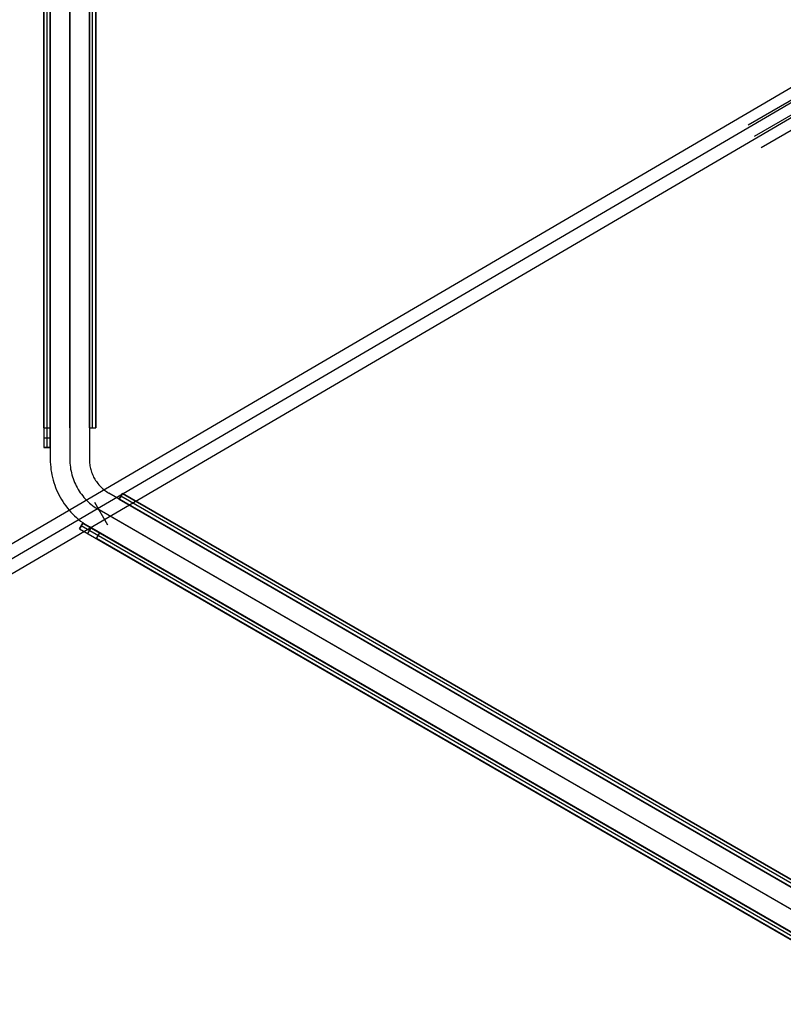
# Model space of a CAD drawing. Header units: millimetres. Extents: x -356 to 356, y -410 to 410.
# Tile 5 of 126: x -288 to -230, y -204 to -128. Entities that reach past the tile are written whole.
import ezdxf

# ---------------------------------------------------------------- set-up
doc = ezdxf.new("R2010")
doc.units = ezdxf.units.MM
doc.header["$MEASUREMENT"] = 0
doc.layers.add('1', color=7, linetype='Continuous')

msp = doc.modelspace()

# ---------------------------------------------------------------- linework, layer by layer
at = {"layer": '1', "color": 252}
for points in [[(-286.5, 162.242), (-286.5, -160.758)], [(-286.5, 162.242), (-286.5, -160.758)], [(-286.25, -160.758), (-286.25, 162.242)], [(-286, -160.758), (-286, 162.242)], [(-286, 162.242), (-286, -160.758)], [(-286, 161.658), (-286, -161.658)], [(-284.5, 161.658), (-284.5, -161.658)], [(-284.5, 161.658), (-284.5, -161.658)], [(-283, 161.658), (-283, -161.658)], [(-286.5, -159.258), (-286.5, 160.742)], [(-286, -159.258), (-286, 160.742)], [(-284.5, -159.258), (-284.5, 160.742)], [(-284.5, -159.258), (-284.5, 160.742)], [(-283, -159.258), (-283, 160.742)], [(-283, 160.742), (-283, -159.258)], [(-283, -159.258), (-283, 160.742)], [(-282.75, -159.258), (-282.75, 160.742)], [(-282.5, 160.742), (-282.5, -159.258)], [(-282.5, 160.742), (-282.5, -159.258)], [(-282.5, -159.258), (-282.5, 160.742)], [(-286.5, -159.258), (-286, -159.258)], [(-283, -159.258), (-282.5, -159.258)], [(-283, -159.258), (-282.5, -159.258)], [(-286.5, -160.008), (-286, -160.008)], [(-286.5, -160.758), (-286, -160.758)], [(-286.5, -160.758), (-286, -160.758)], [(-286, -160.758), (-286.5, -160.758)], [(-286, -161.658), (-285.997, -161.861), (-285.986, -162.063), (-285.969, -162.265), (-285.945, -162.466), (-285.915, -162.667), (-285.877, -162.866), (-285.833, -163.064), (-285.782, -163.26), (-285.725, -163.454), (-285.661, -163.647), (-285.591, -163.837), (-285.514, -164.024), (-285.431, -164.209), (-285.341, -164.391), (-285.246, -164.57), (-285.145, -164.745), (-285.038, -164.917), (-284.925, -165.086), (-284.806, -165.25), (-284.682, -165.41), (-284.553, -165.566), (-284.418, -165.718), (-284.278, -165.865), (-284.134, -166.007), (-283.985, -166.144), (-283.831, -166.276), (-283.673, -166.403), (-283.51, -166.524), (-283.344, -166.64), (-283.174, -166.75), (-283, -166.854)], [(-284.5, -161.658), (-284.497, -161.81), (-284.49, -161.962), (-284.477, -162.113), (-284.459, -162.264), (-284.436, -162.415), (-284.408, -162.564), (-284.375, -162.712), (-284.337, -162.859), (-284.294, -163.005), (-284.246, -163.149), (-284.193, -163.292), (-284.135, -163.433), (-284.073, -163.571), (-284.006, -163.708), (-283.935, -163.842), (-283.859, -163.974), (-283.778, -164.103), (-283.693, -164.229), (-283.605, -164.352), (-283.511, -164.472), (-283.414, -164.589), (-283.313, -164.703), (-283.209, -164.813), (-283.1, -164.92), (-282.988, -165.022), (-282.873, -165.122), (-282.754, -165.217), (-282.633, -165.308), (-282.508, -165.394), (-282.38, -165.477), (-282.25, -165.555)], [(-284.5, -161.658), (-284.497, -161.81), (-284.49, -161.962), (-284.477, -162.113), (-284.459, -162.264), (-284.436, -162.415), (-284.408, -162.564), (-284.375, -162.712), (-284.337, -162.859), (-284.294, -163.005), (-284.246, -163.149), (-284.193, -163.292), (-284.135, -163.433), (-284.073, -163.571), (-284.006, -163.708), (-283.935, -163.842), (-283.859, -163.974), (-283.778, -164.103), (-283.693, -164.229), (-283.605, -164.352), (-283.511, -164.472), (-283.414, -164.589), (-283.313, -164.703), (-283.209, -164.813), (-283.1, -164.92), (-282.988, -165.022), (-282.873, -165.122), (-282.754, -165.217), (-282.633, -165.308), (-282.508, -165.394), (-282.38, -165.477), (-282.25, -165.555)], [(-283, -161.658), (-282.998, -161.759), (-282.993, -161.861), (-282.985, -161.962), (-282.973, -162.062), (-282.957, -162.162), (-282.939, -162.262), (-282.917, -162.361), (-282.891, -162.459), (-282.862, -162.556), (-282.83, -162.652), (-282.795, -162.747), (-282.757, -162.841), (-282.715, -162.934), (-282.671, -163.025), (-282.623, -163.114), (-282.572, -163.202), (-282.519, -163.288), (-282.462, -163.372), (-282.403, -163.454), (-282.341, -163.534), (-282.276, -163.612), (-282.209, -163.688), (-282.139, -163.761), (-282.067, -163.832), (-281.992, -163.901), (-281.915, -163.967), (-281.836, -164.03), (-281.755, -164.091), (-281.672, -164.149), (-281.587, -164.204), (-281.5, -164.256)], [(-1.5, -325.914), (-281.5, -164.256)], [(-280.707, -164.714), (-280.457, -164.281)], [(-280.457, -164.281), (-280.707, -164.714)], [(-3.578, -324.714), (-280.707, -164.714)], [(-280.707, -164.714), (-3.578, -324.714)], [(-3.578, -324.714), (-280.707, -164.714)], [(-3.453, -324.498), (-280.582, -164.498)], [(-280.457, -164.281), (-3.328, -324.281)], [(-3.328, -324.281), (-280.457, -164.281)], [(-3.328, -324.281), (-280.457, -164.281)], [(-282.598, -164.952), (-281.599, -166.684)], [(-282.598, -164.952), (-281.598, -166.684)], [(-2.25, -327.213), (-282.25, -165.555)], [(-2.25, -327.213), (-282.25, -165.555)], [(-4.328, -326.013), (-281.457, -166.013)], [(-4.328, -326.013), (-281.457, -166.013)], [(-283.506, -166.562), (-283.756, -166.995)], [(-283.756, -166.995), (-283.506, -166.562)], [(-283.756, -166.995), (-283.506, -166.562)], [(-283.756, -166.995), (-4.029, -328.495)], [(-283.756, -166.995), (-4.029, -328.495)], [(-3.904, -328.279), (-283.631, -166.779)], [(-3.779, -328.062), (-283.506, -166.562)], [(-283.506, -166.562), (-3.779, -328.062)], [(-283.106, -167.37), (-282.856, -166.937)], [(-3, -328.512), (-283, -166.854)], [(-282.457, -167.745), (-282.207, -167.312)], [(-5.328, -327.745), (-282.457, -167.745)], [(-5.078, -327.312), (-282.207, -167.312)]]:
    msp.add_lwpolyline(points, dxfattribs=at)
at = {"layer": '1', "color": 252, "extrusion": (-0.116707, -0.06831, 0.990814)}
for points in [[(-0.871, -455.333), (-0.871, -73.759)], [(0.129, -455.333), (0.129, -73.759)], [(0.129, -455.333), (0.129, -73.759)], [(1.129, -455.333), (1.129, -73.759)]]:
    msp.add_lwpolyline(points, dxfattribs=at)
at = {"layer": '1', "color": 252, "extrusion": (0.275747, 0.159084, 0.947974)}
for points in [[(-1.659, 181.068), (-1.659, 104.422)], [(-2.659, 181.068), (-2.659, 104.422)], [(-2.659, 181.068), (-2.659, 104.422)], [(-3.659, 181.068), (-3.659, 104.422)]]:
    msp.add_lwpolyline(points, dxfattribs=at)
at = {"layer": '1', "color": 252, "extrusion": (0.821123, 0.473722, -0.318346)}
for points in [[(-1.659, -488.665), (-1.66, -488.631), (-1.662, -488.596), (-1.665, -488.561), (-1.669, -488.527), (-1.674, -488.493), (-1.681, -488.459), (-1.689, -488.425), (-1.698, -488.391), (-1.708, -488.358), (-1.719, -488.325), (-1.731, -488.293), (-1.745, -488.261), (-1.759, -488.229), (-1.775, -488.198), (-1.792, -488.168), (-1.81, -488.138), (-1.828, -488.109), (-1.848, -488.08), (-1.869, -488.053), (-1.891, -488.026), (-1.913, -487.999), (-1.937, -487.974), (-1.961, -487.949), (-1.987, -487.925), (-2.013, -487.902), (-2.04, -487.88), (-2.067, -487.859), (-2.096, -487.839), (-2.125, -487.82), (-2.154, -487.802), (-2.185, -487.785), (-2.215, -487.769), (-2.247, -487.754), (-2.279, -487.741), (-2.311, -487.728), (-2.344, -487.716), (-2.377, -487.706), (-2.41, -487.697), (-2.444, -487.689), (-2.478, -487.682), (-2.512, -487.676), (-2.547, -487.672), (-2.581, -487.668), (-2.616, -487.666), (-2.651, -487.665), (-2.685, -487.666), (-2.72, -487.667), (-2.755, -487.67), (-2.789, -487.674), (-2.823, -487.679), (-2.858, -487.685), (-2.891, -487.693), (-2.925, -487.701), (-2.958, -487.711), (-2.991, -487.722), (-3.024, -487.734), (-3.056, -487.747), (-3.088, -487.762), (-3.119, -487.777), (-3.149, -487.794), (-3.179, -487.811), (-3.209, -487.83), (-3.237, -487.849), (-3.265, -487.87), (-3.292, -487.891), (-3.319, -487.914), (-3.345, -487.937), (-3.369, -487.961), (-3.393, -487.986), (-3.417, -488.012), (-3.439, -488.039), (-3.46, -488.066), (-3.48, -488.095), (-3.5, -488.123), (-3.518, -488.153), (-3.535, -488.183), (-3.551, -488.214), (-3.567, -488.245), (-3.581, -488.277), (-3.594, -488.309), (-3.605, -488.342), (-3.616, -488.375), (-3.626, -488.408), (-3.634, -488.442), (-3.641, -488.476), (-3.647, -488.51), (-3.652, -488.544), (-3.656, -488.579), (-3.658, -488.613), (-3.659, -488.648), (-3.659, -488.683), (-3.658, -488.717), (-3.656, -488.752), (-3.652, -488.787), (-3.647, -488.821), (-3.641, -488.855), (-3.634, -488.889), (-3.626, -488.923), (-3.616, -488.956), (-3.605, -488.989), (-3.594, -489.022), (-3.581, -489.054), (-3.567, -489.086), (-3.551, -489.117), (-3.535, -489.148), (-3.518, -489.178), (-3.5, -489.207), (-3.48, -489.236), (-3.46, -489.264), (-3.439, -489.292), (-3.417, -489.318), (-3.393, -489.344), (-3.369, -489.369), (-3.345, -489.394), (-3.319, -489.417), (-3.292, -489.439), (-3.265, -489.461), (-3.237, -489.481), (-3.209, -489.501), (-3.179, -489.52), (-3.149, -489.537), (-3.119, -489.554), (-3.088, -489.569), (-3.056, -489.583), (-3.024, -489.597), (-2.991, -489.609), (-2.958, -489.62), (-2.925, -489.629), (-2.891, -489.638), (-2.858, -489.645), (-2.823, -489.652), (-2.789, -489.657), (-2.755, -489.661), (-2.72, -489.663), (-2.685, -489.665), (-2.651, -489.665), (-2.616, -489.664), (-2.581, -489.662), (-2.547, -489.659), (-2.512, -489.654), (-2.478, -489.649), (-2.444, -489.642), (-2.41, -489.634), (-2.377, -489.625), (-2.344, -489.614), (-2.311, -489.603), (-2.279, -489.59), (-2.247, -489.576), (-2.215, -489.561), (-2.185, -489.545), (-2.154, -489.528), (-2.125, -489.51), (-2.096, -489.491), (-2.067, -489.471), (-2.04, -489.45), (-2.013, -489.428), (-1.987, -489.405), (-1.961, -489.382), (-1.937, -489.357), (-1.913, -489.331), (-1.891, -489.305), (-1.869, -489.278), (-1.848, -489.25), (-1.828, -489.222), (-1.81, -489.193), (-1.792, -489.163), (-1.775, -489.132), (-1.759, -489.101), (-1.745, -489.07), (-1.731, -489.038), (-1.719, -489.006), (-1.708, -488.973), (-1.698, -488.939), (-1.689, -488.906), (-1.681, -488.872), (-1.674, -488.838), (-1.669, -488.804), (-1.665, -488.769), (-1.662, -488.735), (-1.66, -488.7), (-1.659, -488.665)], [(-3.659, -488.665), (-3.659, -488.7), (-3.657, -488.734), (-3.654, -488.769), (-3.65, -488.803), (-3.644, -488.837), (-3.638, -488.871), (-3.63, -488.905), (-3.621, -488.938), (-3.611, -488.971), (-3.6, -489.004), (-3.588, -489.036), (-3.575, -489.068), (-3.56, -489.099), (-3.545, -489.13), (-3.528, -489.16), (-3.511, -489.19), (-3.492, -489.219), (-3.472, -489.248), (-3.452, -489.275), (-3.43, -489.302), (-3.408, -489.328), (-3.384, -489.354), (-3.36, -489.379), (-3.335, -489.402), (-3.309, -489.425), (-3.283, -489.447), (-3.255, -489.468), (-3.227, -489.488), (-3.199, -489.507), (-3.169, -489.526), (-3.139, -489.543), (-3.109, -489.559), (-3.078, -489.574), (-3.046, -489.588), (-3.014, -489.6), (-2.981, -489.612), (-2.949, -489.623), (-2.915, -489.632), (-2.882, -489.64), (-2.848, -489.647), (-2.814, -489.653), (-2.78, -489.658), (-2.745, -489.662), (-2.711, -489.664), (-2.677, -489.665), (-2.642, -489.665), (-2.608, -489.664), (-2.573, -489.662), (-2.539, -489.658), (-2.505, -489.653), (-2.471, -489.647), (-2.437, -489.64), (-2.403, -489.632), (-2.37, -489.623), (-2.337, -489.612), (-2.305, -489.6), (-2.273, -489.588), (-2.241, -489.574), (-2.21, -489.559), (-2.179, -489.543), (-2.149, -489.526), (-2.12, -489.507), (-2.091, -489.488), (-2.063, -489.468), (-2.036, -489.447), (-2.009, -489.425), (-1.983, -489.402), (-1.958, -489.379), (-1.934, -489.354), (-1.911, -489.328), (-1.888, -489.302), (-1.867, -489.275), (-1.846, -489.248), (-1.827, -489.219), (-1.808, -489.19), (-1.79, -489.16), (-1.774, -489.13), (-1.758, -489.099), (-1.744, -489.068), (-1.731, -489.036), (-1.718, -489.004), (-1.707, -488.971), (-1.697, -488.938), (-1.688, -488.905), (-1.681, -488.871), (-1.674, -488.837), (-1.669, -488.803), (-1.665, -488.769), (-1.662, -488.734), (-1.66, -488.7), (-1.659, -488.665)], [(-1.659, -488.665), (-1.66, -488.631), (-1.662, -488.596), (-1.665, -488.562), (-1.669, -488.528), (-1.674, -488.494), (-1.681, -488.46), (-1.688, -488.426), (-1.697, -488.393), (-1.707, -488.36), (-1.718, -488.327), (-1.731, -488.295), (-1.744, -488.263), (-1.758, -488.231), (-1.774, -488.201), (-1.79, -488.17), (-1.808, -488.141), (-1.827, -488.112), (-1.846, -488.083), (-1.867, -488.055), (-1.888, -488.028), (-1.911, -488.002), (-1.934, -487.977), (-1.958, -487.952), (-1.983, -487.928), (-2.009, -487.905), (-2.036, -487.884), (-2.063, -487.862), (-2.091, -487.842), (-2.12, -487.823), (-2.149, -487.805), (-2.179, -487.788), (-2.21, -487.772), (-2.241, -487.757), (-2.273, -487.743), (-2.305, -487.73), (-2.337, -487.719), (-2.37, -487.708), (-2.403, -487.699), (-2.437, -487.69), (-2.471, -487.683), (-2.505, -487.677), (-2.539, -487.673), (-2.573, -487.669), (-2.608, -487.667), (-2.642, -487.665), (-2.677, -487.665), (-2.711, -487.667), (-2.745, -487.669), (-2.78, -487.673), (-2.814, -487.677), (-2.848, -487.683), (-2.882, -487.69), (-2.915, -487.699), (-2.949, -487.708), (-2.981, -487.719), (-3.014, -487.73), (-3.046, -487.743), (-3.078, -487.757), (-3.109, -487.772), (-3.139, -487.788), (-3.169, -487.805), (-3.199, -487.823), (-3.227, -487.842), (-3.255, -487.862), (-3.283, -487.884), (-3.309, -487.905), (-3.335, -487.928), (-3.36, -487.952), (-3.384, -487.977), (-3.408, -488.002), (-3.43, -488.028), (-3.452, -488.055), (-3.472, -488.083), (-3.492, -488.112), (-3.511, -488.141), (-3.528, -488.17), (-3.545, -488.201), (-3.56, -488.231), (-3.575, -488.263), (-3.588, -488.295), (-3.6, -488.327), (-3.611, -488.36), (-3.621, -488.393), (-3.63, -488.426), (-3.638, -488.46), (-3.644, -488.494), (-3.65, -488.528), (-3.654, -488.562), (-3.657, -488.596), (-3.659, -488.631), (-3.659, -488.665)]]:
    msp.add_lwpolyline(points, dxfattribs=at)
at = {"layer": '1', "color": 252, "extrusion": (1, 0, 0)}
for points in [[(-160.758, -407.1), (-159.258, -405.6)], [(-159.258, -405.6), (-160.758, -407.1)], [(-160.758, -407.1), (-159.258, -405.6)], [(-159.258, -403.6), (-159.258, -404.1)], [(-159.258, -405.6), (-159.258, -410.6)], [(-159.258, -410.6), (-159.258, -405.6)], [(-160.758, -479.1), (-160.758, -407.1)], [(-160.758, -479.1), (-160.758, -407.1)], [(-160.758, -407.1), (-160.758, -479.1)], [(-164.714, -405.6), (-164.714, -410.6)], [(-164.281, -410.6), (-164.281, -405.6)], [(-166.013, -404.1), (-166.013, -403.6)], [(-166.995, -407.1), (-166.995, -479.1)], [(-166.779, -479.1), (-166.779, -407.1)], [(-166.562, -479.1), (-166.562, -407.1)]]:
    msp.add_lwpolyline(points, dxfattribs=at)
at = {"layer": '1', "color": 252, "extrusion": (0, 1, 0)}
for points in [[(282.5, -405.6), (282.5, -405.556), (282.502, -405.511), (282.505, -405.466), (282.508, -405.42), (282.513, -405.375), (282.518, -405.329), (282.525, -405.282), (282.533, -405.236), (282.543, -405.19), (282.553, -405.143), (282.564, -405.096), (282.577, -405.05), (282.591, -405.003), (282.606, -404.957), (282.623, -404.91), (282.64, -404.864), (282.659, -404.818), (282.679, -404.772), (282.701, -404.727), (282.723, -404.681), (282.747, -404.637), (282.772, -404.592), (282.799, -404.549), (282.826, -404.506), (282.855, -404.463), (282.884, -404.421), (282.915, -404.38), (282.947, -404.339), (282.98, -404.3), (283.015, -404.261), (283.05, -404.223), (283.086, -404.186), (283.123, -404.15), (283.161, -404.115), (283.2, -404.08), (283.239, -404.047), (283.28, -404.015), (283.321, -403.984), (283.363, -403.955), (283.406, -403.926), (283.449, -403.899), (283.492, -403.872), (283.537, -403.847), (283.581, -403.823), (283.627, -403.801), (283.672, -403.779), (283.718, -403.759), (283.764, -403.74), (283.81, -403.723), (283.857, -403.706), (283.903, -403.691), (283.95, -403.677), (283.996, -403.664), (284.043, -403.653), (284.09, -403.643), (284.136, -403.633), (284.182, -403.625), (284.229, -403.618), (284.275, -403.613), (284.32, -403.608), (284.366, -403.605), (284.411, -403.602), (284.456, -403.6), (284.5, -403.6), (284.544, -403.6), (284.589, -403.602), (284.634, -403.605), (284.68, -403.608), (284.725, -403.613), (284.771, -403.618), (284.818, -403.625), (284.864, -403.633), (284.91, -403.643), (284.957, -403.653), (285.004, -403.664), (285.05, -403.677), (285.097, -403.691), (285.143, -403.706), (285.19, -403.723), (285.236, -403.74), (285.282, -403.759), (285.328, -403.779), (285.373, -403.801), (285.419, -403.823), (285.463, -403.847), (285.508, -403.872), (285.551, -403.899), (285.594, -403.926), (285.637, -403.955), (285.679, -403.984), (285.72, -404.015), (285.761, -404.047), (285.8, -404.08), (285.839, -404.115), (285.877, -404.15), (285.914, -404.186), (285.95, -404.223), (285.985, -404.261), (286.02, -404.3), (286.053, -404.339), (286.085, -404.38), (286.116, -404.421), (286.145, -404.463), (286.174, -404.506), (286.201, -404.549), (286.228, -404.592), (286.253, -404.637), (286.277, -404.681), (286.299, -404.727), (286.321, -404.772), (286.341, -404.818), (286.36, -404.864), (286.377, -404.91), (286.394, -404.957), (286.409, -405.003), (286.423, -405.05), (286.436, -405.096), (286.447, -405.143), (286.457, -405.19), (286.467, -405.236), (286.475, -405.282), (286.482, -405.329), (286.487, -405.375), (286.492, -405.42), (286.495, -405.466), (286.498, -405.511), (286.5, -405.556), (286.5, -405.6)], [(286, -405.6), (286, -405.567), (285.999, -405.533), (285.997, -405.499), (285.994, -405.465), (285.99, -405.431), (285.986, -405.396), (285.981, -405.362), (285.975, -405.327), (285.968, -405.292), (285.96, -405.257), (285.952, -405.222), (285.942, -405.187), (285.932, -405.152), (285.92, -405.117), (285.908, -405.083), (285.895, -405.048), (285.881, -405.013), (285.865, -404.979), (285.849, -404.945), (285.832, -404.911), (285.815, -404.878), (285.796, -404.844), (285.776, -404.812), (285.755, -404.779), (285.734, -404.747), (285.712, -404.716), (285.689, -404.685), (285.665, -404.655), (285.64, -404.625), (285.614, -404.596), (285.588, -404.567), (285.561, -404.539), (285.533, -404.512), (285.504, -404.486), (285.475, -404.46), (285.445, -404.435), (285.415, -404.411), (285.384, -404.388), (285.353, -404.366), (285.321, -404.345), (285.288, -404.324), (285.256, -404.304), (285.222, -404.285), (285.189, -404.268), (285.155, -404.251), (285.121, -404.235), (285.087, -404.219), (285.052, -404.205), (285.017, -404.192), (284.983, -404.18), (284.948, -404.168), (284.913, -404.158), (284.878, -404.148), (284.843, -404.14), (284.808, -404.132), (284.773, -404.125), (284.738, -404.119), (284.704, -404.114), (284.669, -404.11), (284.635, -404.106), (284.601, -404.103), (284.567, -404.101), (284.533, -404.1), (284.5, -404.1), (284.467, -404.1), (284.433, -404.101), (284.399, -404.103), (284.365, -404.106), (284.331, -404.11), (284.296, -404.114), (284.262, -404.119), (284.227, -404.125), (284.192, -404.132), (284.157, -404.14), (284.122, -404.148), (284.087, -404.158), (284.052, -404.168), (284.017, -404.18), (283.983, -404.192), (283.948, -404.205), (283.913, -404.219), (283.879, -404.235), (283.845, -404.251), (283.811, -404.268), (283.778, -404.285), (283.744, -404.304), (283.712, -404.324), (283.679, -404.345), (283.647, -404.366), (283.616, -404.388), (283.585, -404.411), (283.555, -404.435), (283.525, -404.46), (283.496, -404.486), (283.467, -404.512), (283.439, -404.539), (283.412, -404.567), (283.386, -404.596), (283.36, -404.625), (283.335, -404.655), (283.311, -404.685), (283.288, -404.716), (283.266, -404.747), (283.245, -404.779), (283.224, -404.812), (283.204, -404.844), (283.185, -404.878), (283.168, -404.911), (283.151, -404.945), (283.135, -404.979), (283.119, -405.013), (283.105, -405.048), (283.092, -405.083), (283.08, -405.117), (283.068, -405.152), (283.058, -405.187), (283.048, -405.222), (283.04, -405.257), (283.032, -405.292), (283.025, -405.327), (283.019, -405.362), (283.014, -405.396), (283.01, -405.431), (283.006, -405.465), (283.003, -405.499), (283.001, -405.533), (283, -405.567), (283, -405.6)], [(283, -405.6), (283.001, -405.548), (283.004, -405.497), (283.008, -405.445), (283.014, -405.394), (283.022, -405.342), (283.032, -405.292), (283.044, -405.241), (283.057, -405.191), (283.072, -405.141), (283.089, -405.092), (283.107, -405.044), (283.127, -404.996), (283.149, -404.949), (283.172, -404.903), (283.197, -404.857), (283.223, -404.813), (283.251, -404.769), (283.28, -404.727), (283.311, -404.685), (283.344, -404.645), (283.377, -404.605), (283.412, -404.567), (283.449, -404.53), (283.486, -404.495), (283.525, -404.46), (283.565, -404.427), (283.606, -404.396), (283.648, -404.366), (283.691, -404.337), (283.735, -404.31), (283.78, -404.284), (283.826, -404.26), (283.873, -404.238), (283.92, -404.217), (283.968, -404.197), (284.017, -404.18), (284.066, -404.164), (284.116, -404.15), (284.166, -404.138), (284.217, -404.127), (284.268, -404.118), (284.319, -404.111), (284.371, -404.106), (284.422, -404.102), (284.474, -404.1), (284.526, -404.1), (284.578, -404.102), (284.629, -404.106), (284.681, -404.111), (284.732, -404.118), (284.783, -404.127), (284.834, -404.138), (284.884, -404.15), (284.934, -404.164), (284.983, -404.18), (285.032, -404.197), (285.08, -404.217), (285.127, -404.238), (285.174, -404.26), (285.22, -404.284), (285.265, -404.31), (285.309, -404.337), (285.352, -404.366), (285.394, -404.396), (285.435, -404.427), (285.475, -404.46), (285.514, -404.495), (285.551, -404.53), (285.588, -404.567), (285.623, -404.605), (285.656, -404.645), (285.689, -404.685), (285.72, -404.727), (285.749, -404.769), (285.777, -404.813), (285.803, -404.857), (285.828, -404.903), (285.851, -404.949), (285.873, -404.996), (285.893, -405.044), (285.911, -405.092), (285.928, -405.141), (285.943, -405.191), (285.956, -405.241), (285.968, -405.292), (285.978, -405.342), (285.986, -405.394), (285.992, -405.445), (285.996, -405.497), (285.999, -405.548), (286, -405.6)], [(286, -405.6), (285.999, -405.652), (285.996, -405.703), (285.992, -405.755), (285.986, -405.806), (285.978, -405.858), (285.968, -405.908), (285.956, -405.959), (285.943, -406.009), (285.928, -406.059), (285.911, -406.108), (285.893, -406.156), (285.873, -406.204), (285.851, -406.251), (285.828, -406.297), (285.803, -406.343), (285.777, -406.387), (285.749, -406.431), (285.72, -406.473), (285.689, -406.515), (285.656, -406.555), (285.623, -406.595), (285.588, -406.633), (285.551, -406.67), (285.514, -406.705), (285.475, -406.74), (285.435, -406.773), (285.394, -406.804), (285.352, -406.834), (285.309, -406.863), (285.265, -406.89), (285.22, -406.916), (285.174, -406.94), (285.127, -406.962), (285.08, -406.983), (285.032, -407.003), (284.983, -407.02), (284.934, -407.036), (284.884, -407.05), (284.834, -407.062), (284.783, -407.073), (284.732, -407.082), (284.681, -407.089), (284.629, -407.094), (284.578, -407.098), (284.526, -407.1), (284.474, -407.1), (284.422, -407.098), (284.371, -407.094), (284.319, -407.089), (284.268, -407.082), (284.217, -407.073), (284.166, -407.062), (284.116, -407.05), (284.066, -407.036), (284.017, -407.02), (283.968, -407.003), (283.92, -406.983), (283.873, -406.962), (283.826, -406.94), (283.78, -406.916), (283.735, -406.89), (283.691, -406.863), (283.648, -406.834), (283.606, -406.804), (283.565, -406.773), (283.525, -406.74), (283.486, -406.705), (283.449, -406.67), (283.412, -406.633), (283.377, -406.595), (283.344, -406.555), (283.311, -406.515), (283.28, -406.473), (283.251, -406.431), (283.223, -406.387), (283.197, -406.343), (283.172, -406.297), (283.149, -406.251), (283.127, -406.204), (283.107, -406.156), (283.089, -406.108), (283.072, -406.059), (283.057, -406.009), (283.044, -405.959), (283.032, -405.908), (283.022, -405.858), (283.014, -405.806), (283.008, -405.755), (283.004, -405.703), (283.001, -405.652), (283, -405.6)], [(286, -405.6), (285.999, -405.548), (285.996, -405.497), (285.992, -405.445), (285.986, -405.394), (285.978, -405.342), (285.968, -405.292), (285.956, -405.241), (285.943, -405.191), (285.928, -405.141), (285.911, -405.092), (285.893, -405.044), (285.873, -404.996), (285.851, -404.949), (285.828, -404.903), (285.803, -404.857), (285.777, -404.813), (285.749, -404.769), (285.72, -404.727), (285.689, -404.685), (285.656, -404.645), (285.623, -404.605), (285.588, -404.567), (285.551, -404.53), (285.514, -404.495), (285.475, -404.46), (285.435, -404.427), (285.394, -404.396), (285.352, -404.366), (285.309, -404.337), (285.265, -404.31), (285.22, -404.284), (285.174, -404.26), (285.127, -404.238), (285.08, -404.217), (285.032, -404.197), (284.983, -404.18), (284.934, -404.164), (284.884, -404.15), (284.834, -404.138), (284.783, -404.127), (284.732, -404.118), (284.681, -404.111), (284.629, -404.106), (284.578, -404.102), (284.526, -404.1), (284.474, -404.1), (284.422, -404.102), (284.371, -404.106), (284.319, -404.111), (284.268, -404.118), (284.217, -404.127), (284.166, -404.138), (284.116, -404.15), (284.066, -404.164), (284.017, -404.18), (283.968, -404.197), (283.92, -404.217), (283.873, -404.238), (283.826, -404.26), (283.78, -404.284), (283.735, -404.31), (283.691, -404.337), (283.648, -404.366), (283.606, -404.396), (283.565, -404.427), (283.525, -404.46), (283.486, -404.495), (283.449, -404.53), (283.412, -404.567), (283.377, -404.605), (283.344, -404.645), (283.311, -404.685), (283.28, -404.727), (283.251, -404.769), (283.223, -404.813), (283.197, -404.857), (283.172, -404.903), (283.149, -404.949), (283.127, -404.996), (283.107, -405.044), (283.089, -405.092), (283.072, -405.141), (283.057, -405.191), (283.044, -405.241), (283.032, -405.292), (283.022, -405.342), (283.014, -405.394), (283.008, -405.445), (283.004, -405.497), (283.001, -405.548), (283, -405.6)]]:
    msp.add_lwpolyline(points, dxfattribs=at)
at = {"layer": '1', "color": 252, "extrusion": (0.866025, -0.5, 0)}
for points in [[(-283, -405.6), (-283.001, -405.652), (-283.004, -405.703), (-283.008, -405.755), (-283.014, -405.806), (-283.022, -405.858), (-283.032, -405.908), (-283.044, -405.959), (-283.057, -406.009), (-283.072, -406.059), (-283.089, -406.108), (-283.107, -406.156), (-283.127, -406.204), (-283.149, -406.251), (-283.172, -406.297), (-283.197, -406.343), (-283.223, -406.387), (-283.251, -406.431), (-283.28, -406.473), (-283.311, -406.515), (-283.344, -406.555), (-283.377, -406.595), (-283.412, -406.633), (-283.449, -406.67), (-283.486, -406.705), (-283.525, -406.74), (-283.565, -406.773), (-283.606, -406.804), (-283.648, -406.834), (-283.691, -406.863), (-283.735, -406.89), (-283.78, -406.916), (-283.826, -406.94), (-283.873, -406.962), (-283.92, -406.983), (-283.968, -407.003), (-284.017, -407.02), (-284.066, -407.036), (-284.116, -407.05), (-284.166, -407.062), (-284.217, -407.073), (-284.268, -407.082), (-284.319, -407.089), (-284.371, -407.094), (-284.422, -407.098), (-284.474, -407.1), (-284.526, -407.1), (-284.578, -407.098), (-284.629, -407.094), (-284.681, -407.089), (-284.732, -407.082), (-284.783, -407.073), (-284.834, -407.062), (-284.884, -407.05), (-284.934, -407.036), (-284.983, -407.02), (-285.032, -407.003), (-285.08, -406.983), (-285.127, -406.962), (-285.174, -406.94), (-285.22, -406.916), (-285.265, -406.89), (-285.309, -406.863), (-285.352, -406.834), (-285.394, -406.804), (-285.435, -406.773), (-285.475, -406.74), (-285.514, -406.705), (-285.551, -406.67), (-285.588, -406.633), (-285.623, -406.595), (-285.656, -406.555), (-285.689, -406.515), (-285.72, -406.473), (-285.749, -406.431), (-285.777, -406.387), (-285.803, -406.343), (-285.828, -406.297), (-285.851, -406.251), (-285.873, -406.204), (-285.893, -406.156), (-285.911, -406.108), (-285.928, -406.059), (-285.943, -406.009), (-285.956, -405.959), (-285.968, -405.908), (-285.978, -405.858), (-285.986, -405.806), (-285.992, -405.755), (-285.996, -405.703), (-285.999, -405.652), (-286, -405.6)], [(-286, -405.6), (-285.999, -405.548), (-285.996, -405.497), (-285.992, -405.445), (-285.986, -405.394), (-285.978, -405.342), (-285.968, -405.292), (-285.956, -405.241), (-285.943, -405.191), (-285.928, -405.141), (-285.911, -405.092), (-285.893, -405.044), (-285.873, -404.996), (-285.851, -404.949), (-285.828, -404.903), (-285.803, -404.857), (-285.777, -404.813), (-285.749, -404.769), (-285.72, -404.727), (-285.689, -404.685), (-285.656, -404.645), (-285.623, -404.605), (-285.588, -404.567), (-285.551, -404.53), (-285.514, -404.495), (-285.475, -404.46), (-285.435, -404.427), (-285.394, -404.396), (-285.352, -404.366), (-285.309, -404.337), (-285.265, -404.31), (-285.22, -404.284), (-285.174, -404.26), (-285.127, -404.238), (-285.08, -404.217), (-285.032, -404.197), (-284.983, -404.18), (-284.934, -404.164), (-284.884, -404.15), (-284.834, -404.138), (-284.783, -404.127), (-284.732, -404.118), (-284.681, -404.111), (-284.629, -404.106), (-284.578, -404.102), (-284.526, -404.1), (-284.474, -404.1), (-284.422, -404.102), (-284.371, -404.106), (-284.319, -404.111), (-284.268, -404.118), (-284.217, -404.127), (-284.166, -404.138), (-284.116, -404.15), (-284.066, -404.164), (-284.017, -404.18), (-283.968, -404.197), (-283.92, -404.217), (-283.873, -404.238), (-283.826, -404.26), (-283.78, -404.284), (-283.735, -404.31), (-283.691, -404.337), (-283.648, -404.366), (-283.606, -404.396), (-283.565, -404.427), (-283.525, -404.46), (-283.486, -404.495), (-283.449, -404.53), (-283.412, -404.567), (-283.377, -404.605), (-283.344, -404.645), (-283.311, -404.685), (-283.28, -404.727), (-283.251, -404.769), (-283.223, -404.813), (-283.197, -404.857), (-283.172, -404.903), (-283.149, -404.949), (-283.127, -404.996), (-283.107, -405.044), (-283.089, -405.092), (-283.072, -405.141), (-283.057, -405.191), (-283.044, -405.241), (-283.032, -405.292), (-283.022, -405.342), (-283.014, -405.394), (-283.008, -405.445), (-283.004, -405.497), (-283.001, -405.548), (-283, -405.6)], [(-282.5, -405.6), (-282.5, -405.556), (-282.502, -405.511), (-282.505, -405.466), (-282.508, -405.42), (-282.513, -405.375), (-282.518, -405.329), (-282.525, -405.282), (-282.533, -405.236), (-282.543, -405.19), (-282.553, -405.143), (-282.564, -405.096), (-282.577, -405.05), (-282.591, -405.003), (-282.606, -404.957), (-282.623, -404.91), (-282.64, -404.864), (-282.659, -404.818), (-282.679, -404.772), (-282.701, -404.727), (-282.723, -404.681), (-282.747, -404.637), (-282.772, -404.592), (-282.799, -404.549), (-282.826, -404.506), (-282.855, -404.463), (-282.884, -404.421), (-282.915, -404.38), (-282.947, -404.339), (-282.98, -404.3), (-283.015, -404.261), (-283.05, -404.223), (-283.086, -404.186), (-283.123, -404.15), (-283.161, -404.115), (-283.2, -404.08), (-283.239, -404.047), (-283.28, -404.015), (-283.321, -403.984), (-283.363, -403.955), (-283.406, -403.926), (-283.449, -403.899), (-283.492, -403.872), (-283.537, -403.847), (-283.581, -403.823), (-283.627, -403.801), (-283.672, -403.779), (-283.718, -403.759), (-283.764, -403.74), (-283.81, -403.723), (-283.857, -403.706), (-283.903, -403.691), (-283.95, -403.677), (-283.996, -403.664), (-284.043, -403.653), (-284.09, -403.643), (-284.136, -403.633), (-284.182, -403.625), (-284.229, -403.618), (-284.275, -403.613), (-284.32, -403.608), (-284.366, -403.605), (-284.411, -403.602), (-284.456, -403.6), (-284.5, -403.6), (-284.544, -403.6), (-284.589, -403.602), (-284.634, -403.605), (-284.68, -403.608), (-284.725, -403.613), (-284.771, -403.618), (-284.818, -403.625), (-284.864, -403.633), (-284.91, -403.643), (-284.957, -403.653), (-285.004, -403.664), (-285.05, -403.677), (-285.097, -403.691), (-285.143, -403.706), (-285.19, -403.723), (-285.236, -403.74), (-285.282, -403.759), (-285.328, -403.779), (-285.373, -403.801), (-285.419, -403.823), (-285.463, -403.847), (-285.508, -403.872), (-285.551, -403.899), (-285.594, -403.926), (-285.637, -403.955), (-285.679, -403.984), (-285.72, -404.015), (-285.761, -404.047), (-285.8, -404.08), (-285.839, -404.115), (-285.877, -404.15), (-285.914, -404.186), (-285.95, -404.223), (-285.985, -404.261), (-286.02, -404.3), (-286.053, -404.339), (-286.085, -404.38), (-286.116, -404.421), (-286.145, -404.463), (-286.174, -404.506), (-286.201, -404.549), (-286.228, -404.592), (-286.253, -404.637), (-286.277, -404.681), (-286.299, -404.727), (-286.321, -404.772), (-286.341, -404.818), (-286.36, -404.864), (-286.377, -404.91), (-286.394, -404.957), (-286.409, -405.003), (-286.423, -405.05), (-286.436, -405.096), (-286.447, -405.143), (-286.457, -405.19), (-286.467, -405.236), (-286.475, -405.282), (-286.482, -405.329), (-286.487, -405.375), (-286.492, -405.42), (-286.495, -405.466), (-286.498, -405.511), (-286.5, -405.556), (-286.5, -405.6)], [(-286, -405.6), (-286, -405.567), (-285.999, -405.533), (-285.997, -405.499), (-285.994, -405.465), (-285.99, -405.431), (-285.986, -405.396), (-285.981, -405.362), (-285.975, -405.327), (-285.968, -405.292), (-285.96, -405.257), (-285.952, -405.222), (-285.942, -405.187), (-285.932, -405.152), (-285.92, -405.117), (-285.908, -405.083), (-285.895, -405.048), (-285.881, -405.013), (-285.865, -404.979), (-285.849, -404.945), (-285.832, -404.911), (-285.815, -404.878), (-285.796, -404.844), (-285.776, -404.812), (-285.755, -404.779), (-285.734, -404.747), (-285.712, -404.716), (-285.689, -404.685), (-285.665, -404.655), (-285.64, -404.625), (-285.614, -404.596), (-285.588, -404.567), (-285.561, -404.539), (-285.533, -404.512), (-285.504, -404.486), (-285.475, -404.46), (-285.445, -404.435), (-285.415, -404.411), (-285.384, -404.388), (-285.353, -404.366), (-285.321, -404.345), (-285.288, -404.324), (-285.256, -404.304), (-285.222, -404.285), (-285.189, -404.268), (-285.155, -404.251), (-285.121, -404.235), (-285.087, -404.219), (-285.052, -404.205), (-285.017, -404.192), (-284.983, -404.18), (-284.948, -404.168), (-284.913, -404.158), (-284.878, -404.148), (-284.843, -404.14), (-284.808, -404.132), (-284.773, -404.125), (-284.738, -404.119), (-284.704, -404.114), (-284.669, -404.11), (-284.635, -404.106), (-284.601, -404.103), (-284.567, -404.101), (-284.533, -404.1), (-284.5, -404.1), (-284.467, -404.1), (-284.433, -404.101), (-284.399, -404.103), (-284.365, -404.106), (-284.331, -404.11), (-284.296, -404.114), (-284.262, -404.119), (-284.227, -404.125), (-284.192, -404.132), (-284.157, -404.14), (-284.122, -404.148), (-284.087, -404.158), (-284.052, -404.168), (-284.017, -404.18), (-283.983, -404.192), (-283.948, -404.205), (-283.913, -404.219), (-283.879, -404.235), (-283.845, -404.251), (-283.811, -404.268), (-283.778, -404.285), (-283.744, -404.304), (-283.712, -404.324), (-283.679, -404.345), (-283.647, -404.366), (-283.616, -404.388), (-283.585, -404.411), (-283.555, -404.435), (-283.525, -404.46), (-283.496, -404.486), (-283.467, -404.512), (-283.439, -404.539), (-283.412, -404.567), (-283.386, -404.596), (-283.36, -404.625), (-283.335, -404.655), (-283.311, -404.685), (-283.288, -404.716), (-283.266, -404.747), (-283.245, -404.779), (-283.224, -404.812), (-283.204, -404.844), (-283.185, -404.878), (-283.168, -404.911), (-283.151, -404.945), (-283.135, -404.979), (-283.119, -405.013), (-283.105, -405.048), (-283.092, -405.083), (-283.08, -405.117), (-283.068, -405.152), (-283.058, -405.187), (-283.048, -405.222), (-283.04, -405.257), (-283.032, -405.292), (-283.025, -405.327), (-283.019, -405.362), (-283.014, -405.396), (-283.01, -405.431), (-283.006, -405.465), (-283.003, -405.499), (-283.001, -405.533), (-283, -405.567), (-283, -405.6)]]:
    msp.add_lwpolyline(points, dxfattribs=at)
at = {"layer": '1', "color": 252, "extrusion": (0.248134, 0.14326, 0.958074)}
for points in [[(-1.554, 281.045), (-1.554, 197.282)], [(-2.554, 281.045), (-2.554, 197.282)], [(-2.554, 281.045), (-2.554, 197.282)], [(-3.554, 281.045), (-3.554, 197.282)]]:
    msp.add_lwpolyline(points, dxfattribs=at)
at = {"layer": '1', "color": 252, "extrusion": (0.829716, 0.479037, -0.286521)}
for points in [[(-1.554, -482.348), (-1.554, -482.383), (-1.556, -482.417), (-1.559, -482.452), (-1.563, -482.486), (-1.568, -482.52), (-1.575, -482.554), (-1.583, -482.588), (-1.591, -482.621), (-1.601, -482.654), (-1.613, -482.687), (-1.625, -482.719), (-1.638, -482.751), (-1.653, -482.782), (-1.668, -482.813), (-1.685, -482.843), (-1.702, -482.873), (-1.721, -482.902), (-1.74, -482.93), (-1.761, -482.958), (-1.783, -482.985), (-1.805, -483.011), (-1.828, -483.037), (-1.853, -483.061), (-1.878, -483.085), (-1.903, -483.108), (-1.93, -483.13), (-1.957, -483.151), (-1.985, -483.171), (-2.014, -483.19), (-2.044, -483.208), (-2.074, -483.226), (-2.104, -483.242), (-2.135, -483.257), (-2.167, -483.27), (-2.199, -483.283), (-2.231, -483.295), (-2.264, -483.305), (-2.297, -483.315), (-2.331, -483.323), (-2.365, -483.33), (-2.399, -483.336), (-2.433, -483.341), (-2.467, -483.345), (-2.502, -483.347), (-2.536, -483.348), (-2.571, -483.348), (-2.605, -483.347), (-2.64, -483.345), (-2.674, -483.341), (-2.708, -483.336), (-2.742, -483.33), (-2.776, -483.323), (-2.81, -483.315), (-2.843, -483.305), (-2.876, -483.295), (-2.908, -483.283), (-2.94, -483.27), (-2.972, -483.257), (-3.003, -483.242), (-3.033, -483.226), (-3.063, -483.208), (-3.093, -483.19), (-3.122, -483.171), (-3.15, -483.151), (-3.177, -483.13), (-3.204, -483.108), (-3.229, -483.085), (-3.255, -483.061), (-3.279, -483.037), (-3.302, -483.011), (-3.324, -482.985), (-3.346, -482.958), (-3.367, -482.93), (-3.386, -482.902), (-3.405, -482.873), (-3.422, -482.843), (-3.439, -482.813), (-3.455, -482.782), (-3.469, -482.751), (-3.482, -482.719), (-3.495, -482.687), (-3.506, -482.654), (-3.516, -482.621), (-3.524, -482.588), (-3.532, -482.554), (-3.539, -482.52), (-3.544, -482.486), (-3.548, -482.452), (-3.551, -482.417), (-3.553, -482.383), (-3.554, -482.348)], [(-3.554, -482.348), (-3.553, -482.314), (-3.551, -482.279), (-3.548, -482.245), (-3.544, -482.211), (-3.539, -482.176), (-3.532, -482.143), (-3.524, -482.109), (-3.516, -482.076), (-3.506, -482.042), (-3.495, -482.01), (-3.482, -481.978), (-3.469, -481.946), (-3.455, -481.914), (-3.439, -481.884), (-3.422, -481.853), (-3.405, -481.824), (-3.386, -481.794), (-3.367, -481.766), (-3.346, -481.738), (-3.324, -481.711), (-3.302, -481.685), (-3.279, -481.66), (-3.255, -481.635), (-3.229, -481.611), (-3.204, -481.588), (-3.177, -481.566), (-3.15, -481.545), (-3.122, -481.525), (-3.093, -481.506), (-3.063, -481.488), (-3.033, -481.471), (-3.003, -481.455), (-2.972, -481.44), (-2.94, -481.426), (-2.908, -481.413), (-2.876, -481.402), (-2.843, -481.391), (-2.81, -481.382), (-2.776, -481.373), (-2.742, -481.366), (-2.708, -481.36), (-2.674, -481.356), (-2.64, -481.352), (-2.605, -481.35), (-2.571, -481.348), (-2.536, -481.348), (-2.502, -481.35), (-2.467, -481.352), (-2.433, -481.356), (-2.399, -481.36), (-2.365, -481.366), (-2.331, -481.373), (-2.297, -481.382), (-2.264, -481.391), (-2.231, -481.402), (-2.199, -481.413), (-2.167, -481.426), (-2.135, -481.44), (-2.104, -481.455), (-2.074, -481.471), (-2.044, -481.488), (-2.014, -481.506), (-1.985, -481.525), (-1.957, -481.545), (-1.93, -481.566), (-1.903, -481.588), (-1.878, -481.611), (-1.853, -481.635), (-1.828, -481.66), (-1.805, -481.685), (-1.783, -481.711), (-1.761, -481.738), (-1.74, -481.766), (-1.721, -481.794), (-1.702, -481.824), (-1.685, -481.853), (-1.668, -481.884), (-1.653, -481.914), (-1.638, -481.946), (-1.625, -481.978), (-1.613, -482.01), (-1.601, -482.042), (-1.591, -482.076), (-1.583, -482.109), (-1.575, -482.143), (-1.568, -482.176), (-1.563, -482.211), (-1.559, -482.245), (-1.556, -482.279), (-1.554, -482.314), (-1.554, -482.348)]]:
    msp.add_lwpolyline(points, dxfattribs=at)
at = {"layer": '1', "color": 252, "extrusion": (-0.044433, 0.987265, -0.152753)}
msp.add_lwpolyline([(289.551, -425.165), (288.986, -423.247)], dxfattribs=at)
at = {"layer": '1', "color": 252, "extrusion": (-0.035918, 0.989685, -0.138685)}
msp.add_lwpolyline([(288.18, -424.21), (287.673, -422.275)], dxfattribs=at)
at = {"layer": '1', "color": 252, "extrusion": (0.231455, 0.935414, 0.267261)}
for points in [[(233.897, -329.195), (235.338, -330.751)], [(235.268, -330.815), (233.827, -329.259)], [(233.758, -329.323), (235.199, -330.88)]]:
    msp.add_lwpolyline(points, dxfattribs=at)

doc.saveas('drawing.dxf')
